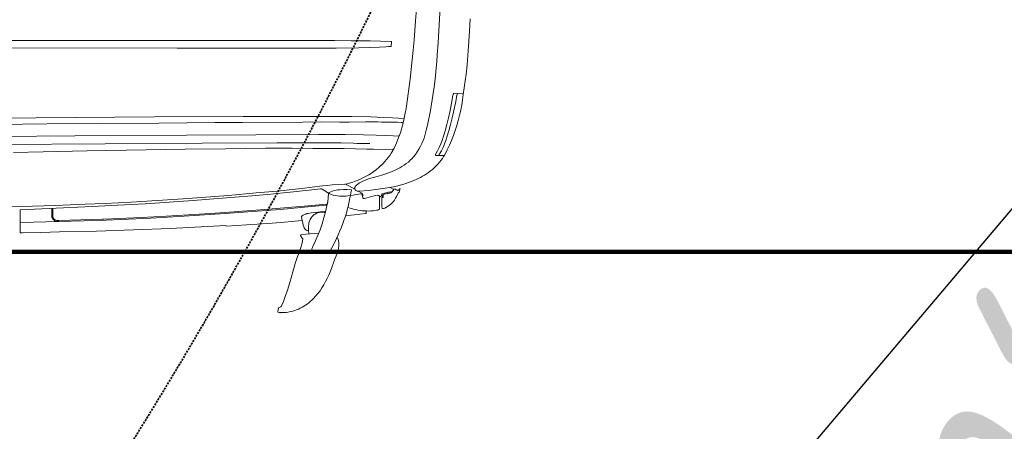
# Model space of a CAD drawing. Header units: millimetres. Extents: x 2204655785 to 2205143108, y 485765510 to 486291538.
# Tile 55 of 156: x 2204979450 to 2204982498, y 486172920 to 486174193. Entities that reach past the tile are written whole.
import ezdxf
from ezdxf.enums import TextEntityAlignment as Align
from ezdxf.lldxf.tags import DXFTag

# ---------------------------------------------------------------- set-up
doc = ezdxf.new("R2010")
doc.units = ezdxf.units.MM
doc.linetypes.add('DASHED2', pattern=[9.525, 6.35, -3.175])
doc.linetypes.add('НЕВИДИМАЯX2', pattern=[19.05, 12.7, -6.35])
for name, color, linetype in [('206ППР Панелевоз', 7, 'Continuous'), ('ППР_Автокран СКАТ-40', 7, 'Continuous'), ('ППР_Автокран_Линия предупреждения', 1, 'Continuous'), ('ППР_Автокран_Опасная зона', 1, 'Continuous'), ('ППР_Автокран_Стрела', 7, 'Continuous'), ('ППР_Автокран_Стрела_15м', 7, 'Continuous'), ('ППР_Опасная зона от крана', 1, 'Continuous'), ('ППР_Разрез', 5, 'Continuous'), ('ППР_СКЛАД №2', 7, 'Continuous'), ('ППР_Стрела', 7, 'Continuous')]:
    doc.layers.add(name, color=color, linetype=linetype)
doc.styles.add('Без высоты', font='GOST_Common Italic.ttf', dxfattribs={"width": 0.8})
doc.styles.add('ППРк_М1-1', font='GOST_Common Italic.ttf', dxfattribs={"height": 800})
doc.styles.add('ППРк_М1-1кран', font='GOST_Common Italic.ttf', dxfattribs={"width": 0.8, "height": 600})
tags = doc.linetypes.add('опасная зона_Кран', pattern='A,30,-8,4,-8,30,-8,4,-8,30,-8,4,[230,Bbox.shx,S=2.5,R=0,X=0,Y=-10],-6', length=148).pattern_tags.tags
tags[24] = DXFTag(74, 5)
doc.dimstyles.new('Без высоты текста', dxfattribs={"dimtxt": 800, "dimasz": 550, "dimexe": 1.5, "dimexo": 0.675, "dimgap": 100, "dimtad": 1, "dimdec": 1, "dimlfac": 0.001, "dimzin": 1, "dimtxsty": 'Без высоты', "dimblk": 'OBLIQUE', "dimcen": 250, "dimclrd": 256, "dimclre": 256, "dimclrt": 256, "dimadec": 0, "dimazin": 0, "dimtfac": 1, "dimtdec": 1, "dimtmove": 0, "dimatfit": 3, "dimfxl": 1, "dimtfill": 1, "dimfrac": 2, "dimarcsym": 0})

# ---------------------------------------------------------------- blocks, each defined once
blk = doc.blocks.new('*U374')
at = {"layer": 'ППР_Стрела', "linetype": 'Continuous', "lineweight": 100}
blk.add_line((135, -35000), (29475, -35000), dxfattribs=at)
at = {"style": 'ППРк_М1-1', "width": 0.8}
for tag, p, height, flags in [('ОПАСНАЯ_ЗОНА', (25480.86, 21929.55), 800, 1), ('ОТЛЕТ_ГРУЗА', (25413.72, 20678.22), 800, 1), ('Кол-во_элементов', (2695.66, -1978.25), 1200, 8)]:
    blk.add_attdef(tag, p, '', height=height, dxfattribs=dict(at, flags=flags))
at = {"style": 'ППРк_М1-1', "width": 0.8, "flags": 8}
blk.add_attdef('МАРКА_КРАНА', text='', height=1200, dxfattribs=at).set_placement((8837.5, 818.17), align=Align.CENTER)
blk.add_attdef('ВЫСОТА', text='', height=1200, dxfattribs=at).set_placement((9134.89, -8454.02), align=Align.MIDDLE_CENTER)
at = {"layer": 'Defpoints', "style": 'ППРк_М1-1', "width": 0.8, "flags": 1}
for tag, p in [('МАКСИМАЛЬНАЯ_ДЛИНА_ГРУЗА', (25470.43, 19233.22)), ('ШИРИНА_ГРУЗА', (25397.01, 17803.51))]:
    blk.add_attdef(tag, p, '', height=800, dxfattribs=at)
at = {"layer": 'ППР_Разрез', "style": 'ППРк_М1-1кран', "width": 0.8, "flags": 8}
for tag, p in [('РАЗРЕЗ2', (-1027.85, 55181.17)), ('РАЗРЕЗ', (-1731.87, -54129.29))]:
    blk.add_attdef(tag, p, '', height=800, dxfattribs=at)
at = {"layer": 'ППР_Стрела', "style": 'ППРк_М1-1кран', "width": 0.8, "flags": 8}
for tag, p in [('ВЫСОТА_КРЮКА_ГОРИЗ', (-22781.64, 24557.61)), ('ВЫСОТА_КРЮКА_НАКЛ', (-23522.06, 23711.4)), ('ГАБАРИТ_СТРЕЛЫ', (-25019.84, 21408.72)), ('ВЫЛЕТ', (-19745.38, 16966.54))]:
    blk.add_attdef(tag, p, '', height=800, rotation=317, dxfattribs=at)
blk = doc.blocks.new('*U420')
at = {"layer": 'ППР_Опасная зона от крана', "linetype": 'опасная зона_Кран', "lineweight": 80, "ltscale": 100}
blk.add_arc((135, 0), 50270, 90, 270, dxfattribs=at)
at = {"layer": 'ППР_Стрела', "linetype": 'НЕВИДИМАЯX2', "lineweight": 50, "ltscale": 100}
blk.add_arc((135, 0), 38700, 90, 270, dxfattribs=at)
at = {"layer": 'ППР_Стрела', "linetype": 'Continuous', "lineweight": 100}
blk.add_arc((135, 0), 30700, 90, 270, dxfattribs=at)
at = {"style": 'ППРк_М1-1', "width": 0.8}
for tag, p, height, flags in [('ОПАСНАЯ_ЗОНА', (25480.86, 21929.55), 800, 1), ('ОТЛЕТ_ГРУЗА', (25413.72, 20678.22), 800, 1), ('Кол-во_элементов', (2695.66, -1978.25), 1200, 8)]:
    blk.add_attdef(tag, p, '', height=height, dxfattribs=dict(at, flags=flags))
at = {"style": 'ППРк_М1-1', "width": 0.8, "flags": 8}
blk.add_attdef('МАРКА_КРАНА', text='', height=1200, dxfattribs=at).set_placement((8837.5, 818.17), align=Align.CENTER)
blk.add_attdef('ВЫСОТА', text='', height=1200, dxfattribs=at).set_placement((9134.89, -8454.02), align=Align.MIDDLE_CENTER)
at = {"layer": 'Defpoints', "style": 'ППРк_М1-1', "width": 0.8, "flags": 1}
for tag, p in [('МАКСИМАЛЬНАЯ_ДЛИНА_ГРУЗА', (25470.43, 19233.22)), ('ШИРИНА_ГРУЗА', (25397.01, 17803.51))]:
    blk.add_attdef(tag, p, '', height=800, dxfattribs=at)
at = {"layer": 'ППР_Разрез', "style": 'ППРк_М1-1кран', "width": 0.8, "flags": 8}
for tag, p in [('РАЗРЕЗ2', (-1027.85, 55181.17)), ('РАЗРЕЗ', (-1731.87, -54129.29))]:
    blk.add_attdef(tag, p, '', height=800, dxfattribs=at)
at = {"layer": 'ППР_Стрела', "style": 'ППРк_М1-1кран', "width": 0.8, "flags": 8}
for tag, p in [('ВЫСОТА_КРЮКА_ГОРИЗ', (-19652.89, 21607.87)), ('ГАБАРИТ_СТРЕЛЫ', (-25019.84, 21408.72)), ('ВЫСОТА_КРЮКА_НАКЛ', (-20393.31, 20761.66)), ('ВЫЛЕТ', (-16616.63, 14016.8))]:
    blk.add_attdef(tag, p, '', height=800, rotation=317, dxfattribs=at)
blk = doc.blocks.new('_Oblique')
at = {"color": 0, "linetype": 'ByBlock', "lineweight": -2}
blk.add_line((-0.5, -0.5), (0.5, 0.5), dxfattribs=at)
blk = doc.blocks.new('*D772')
at = {"layer": 'Defpoints', "color": 0, "transparency": 16777216}
for p in [(36810.1, 28053.9), (36810.1, 28053.9), (32302.2, 22721.7)]:
    blk.add_point(p, dxfattribs=at)
at = {"layer": 'ППР_Автокран_Линия предупреждения', "lineweight": -2, "transparency": 16777216}
for p, q in [((32302.2, 22721.7), (36810.1, 28053.9)), ((36809.6, 28054.3), (36809, 28054.9)), ((32301.7, 22722.1), (32301, 22722.6))]:
    blk.add_line(p, q, dxfattribs=at)
at = {"layer": 'ППР_Автокран_Линия предупреждения', "lineweight": -2, "transparency": 16777216, "xscale": 550, "yscale": 550, "zscale": 550}
for p, rotation in [((36810.1, 28053.9), 49.788113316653), ((32302.2, 22721.7), 229.788113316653)]:
    blk.add_blockref('_Oblique', p, dxfattribs=dict(at, rotation=rotation))
at = {"layer": 'ППР_Автокран_Линия предупреждения', "transparency": 16777216, "insert": (34113.2, 25762.2), "char_height": 800, "attachment_point": 5, "rotation": 49.7881, "style": 'Без высоты', "bg_fill": 3, "box_fill_scale": 1.1, "bg_fill_color": 256, "bg_fill_true_color": 13158600, "bg_fill_transparency": 0}
blk.add_mtext('7,0', dxfattribs=at)
blk = doc.blocks.new('*U789')
at = {"layer": '206ППР Панелевоз', "lineweight": 5}
for p, q in [((2099.9, 895.4), (2095.3, 833.4)), ((2171.2, 875.3), (2167.3, 802.4)), ((2095.3, 833.4), (2090.3, 773)), ((2262.1, 801.2), (2264.2, 839.6)), ((2167.3, 802.4), (2165.2, 766)), ((2259.1, 754.9), (2262.1, 801.2)), ((1648.3, 772.2), (791.9, 772)), ((1843.8, 772), (1648.3, 772.2)), ((1895.7, 771.7), (1843.8, 772)), ((1954.3, 771), (1895.7, 771.7)), ((2018.6, 769.6), (1954.3, 771)), ((2020.3, 769.6), (2018.6, 769.6)), ((2018.6, 769.6), (2018.6, 769.6)), ((2019.2, 753.4), (2020.3, 769.6)), ((2090.3, 773), (2087.5, 742.8)), ((2165.2, 766), (2162.4, 726.7)), ((794, 749.1), (1356.9, 748.7)), ((1356.9, 748.7), (1582, 748.6)), ((1582, 748.6), (1670.3, 748.5)), ((1670.3, 748.5), (1777.3, 748.8)), ((1777.3, 748.8), (1849, 749)), ((1849, 749), (1918.3, 750)), ((1918.3, 750), (1951.3, 750.7)), ((1951.3, 750.7), (1983.3, 752)), ((1983.3, 752), (2002.8, 752.9)), ((2002.8, 752.9), (2011.7, 753.2)), ((2011.7, 753.2), (2011.7, 753.4)), ((2011.7, 753.4), (2011.7, 753.4)), ((2011.7, 753.4), (2019.2, 753.4)), ((2087.5, 742.8), (2084.5, 712.6)), ((2256.9, 726), (2259.1, 754.9)), ((2084.5, 712.6), (2077.9, 652.3)), ((2160.9, 707.1), (2157.9, 675.8)), ((2162.4, 726.7), (2160.9, 707.1)), ((2254.3, 697), (2256.9, 726)), ((2157.9, 675.8), (2155.2, 652.2)), ((2251.3, 668.2), (2254.3, 697)), ((2077.9, 652.3), (2074.2, 622.3)), ((2155.2, 652.2), (2152.2, 628.7)), ((2245.8, 626.2), (2248.8, 647.2)), ((2248.8, 647.2), (2251.3, 668.2)), ((2074.2, 622.3), (2070.1, 592.2)), ((2152.2, 628.7), (2146.4, 588.6)), ((2242.6, 605.3), (2245.8, 626.2)), ((2070.1, 592.2), (2065.4, 562.3)), ((2146.4, 588.6), (2141, 555.4)), ((2206.7, 578.8), (2210.9, 602)), ((2210.9, 602), (2211.1, 603.8)), ((2211.1, 603.8), (2211.8, 606)), ((2211.8, 606), (2212.9, 607.6)), ((2212.9, 607.6), (2213.5, 608)), ((2213.5, 608), (2214.1, 608.1)), ((2214.1, 608.1), (2229.6, 607.8)), ((2218.3, 578.8), (2222.4, 602)), ((2222.4, 602), (2222.7, 603.5)), ((2222.7, 603.5), (2223.4, 605.8)), ((2223.4, 605.8), (2224.5, 607.4)), ((2224.5, 607.4), (2225.1, 607.8)), ((2225.1, 607.8), (2225.6, 607.9)), ((2225.6, 607.9), (2241.2, 607.6)), ((2240.4, 589.1), (2237.8, 573)), ((2242.6, 605.3), (2240.4, 589.1)), ((2241.2, 607.6), (2241.8, 607.4)), ((2241.8, 607.4), (2242.2, 606.6)), ((2242.2, 606.6), (2242.6, 605.3)), ((2065.4, 562.3), (2062.7, 547.4)), ((2141, 555.4), (2138.2, 540.1)), ((2196.9, 532.6), (2202.1, 555.7)), ((2202.1, 555.7), (2206.7, 578.8)), ((2208.4, 532.6), (2213.6, 555.7)), ((2213.6, 555.7), (2218.3, 578.8)), ((2234.7, 557), (2231.1, 541.1)), ((2237.8, 573), (2234.7, 557)), ((918.8, 533.3), (559.6, 530.3)), ((1286.9, 535.8), (918.8, 533.3)), ((1561.1, 537.2), (1286.9, 535.8)), ((1300.4, 517.1), (1473, 518.3)), ((1473, 518.3), (1558.9, 518.8)), ((1558.9, 518.8), (1746.3, 520.2)), ((1558.9, 518.8), (1558.9, 518.8)), ((1649.3, 537.4), (1561.1, 537.2)), ((1561.1, 537.2), (1561.1, 537.2)), ((1864.8, 537.5), (1649.3, 537.4)), ((1746.3, 520.2), (1804.1, 520.4)), ((1804.1, 520.4), (1860.2, 520)), ((1860.2, 520), (1860.2, 520)), ((1860.2, 520), (1889.6, 520)), ((1897.7, 537.2), (1864.8, 537.5)), ((1889.6, 520), (1939.6, 520.3)), ((1956.1, 535.9), (1897.7, 537.2)), ((1939.6, 520.3), (1978.5, 520.3)), ((1995.7, 534.6), (1956.1, 535.9)), ((1978.5, 520.3), (1990, 520.2)), ((1990, 520.2), (1990, 520.2)), ((1990, 520.2), (2039, 519.3)), ((2024.1, 533.2), (1995.7, 534.6)), ((2042.4, 531.9), (2024.1, 533.2)), ((2039, 519.3), (2050.8, 518.9)), ((2059.6, 530.3), (2042.4, 531.9)), ((2050.8, 518.9), (2057, 518.4)), ((2057, 518.4), (2053.5, 504.9)), ((2057, 518.4), (2059.6, 530.3)), ((2062.7, 547.4), (2059.6, 532.5)), ((2135.2, 525.4), (2132, 510.9)), ((2138.2, 540.1), (2135.2, 525.4)), ((2191.9, 512.7), (2196.9, 532.6)), ((2203.4, 512.7), (2208.4, 532.6)), ((2227.1, 525.3), (2222.5, 509.6)), ((2231.1, 541.1), (2227.1, 525.3)), ((655.3, 511.3), (953.5, 514.2)), ((953.5, 514.2), (1300.4, 517.1)), ((2049, 490.2), (2044.9, 479.8)), ((2050.6, 494.8), (2049, 490.2)), ((2053.5, 504.9), (2050.6, 494.8)), ((2128.1, 494.7), (2123.7, 478.6)), ((2132, 510.9), (2128.1, 494.7)), ((2180.5, 473.2), (2186.4, 492.9)), ((2186.4, 492.9), (2191.9, 512.7)), ((2192, 473.2), (2198, 492.9)), ((2198, 492.9), (2203.4, 512.7)), ((2217.5, 494.1), (2212.1, 478.7)), ((2222.5, 509.6), (2217.5, 494.1)), ((1040.5, 477.4), (714.9, 474.8)), ((1385.8, 479.7), (1040.5, 477.4)), ((1600.8, 480.8), (1385.8, 479.7)), ((1794.3, 481.3), (1600.8, 480.8)), ((1876.7, 481.1), (1794.3, 481.3)), ((1933.4, 480.4), (1876.7, 481.1)), ((1973.3, 479.6), (1933.4, 480.4)), ((2002.2, 478.6), (1973.3, 479.6)), ((2025.4, 477.5), (2002.2, 478.6)), ((2043, 476.3), (2025.4, 477.5)), ((2033, 448.5), (2037.3, 458.2)), ((2037.3, 458.2), (2039.3, 463.7)), ((2037.3, 458.2), (2037.3, 458.2)), ((2039.3, 463.7), (2042.8, 474.2)), ((2042.7, 475.1), (2043, 476.3)), ((2042.8, 474.2), (2042.7, 475.1)), ((2042.8, 474.2), (2042.8, 474.2)), ((2043.8, 478), (2043, 476.3)), ((2044.4, 478.4), (2043.8, 478)), ((2044.9, 479.8), (2044.4, 478.3)), ((2044.4, 478.3), (2044.4, 478.4)), ((2118.3, 462.8), (2114.4, 453.8)), ((2121.2, 470.6), (2118.3, 462.8)), ((2123.7, 478.6), (2121.2, 470.6)), ((2173.1, 452.2), (2177.2, 463.1)), ((2177.2, 463.1), (2180.5, 473.2)), ((2184.6, 452.2), (2188.7, 463.1)), ((2188.7, 463.1), (2192, 473.2)), ((2206.2, 463.5), (2199.8, 448.5)), ((2212.1, 478.7), (2206.2, 463.5)), ((1133.9, 452.8), (798.7, 450.4)), ((941.9, 427.7), (850.6, 425.4)), ((1078.6, 430.8), (941.9, 427.7)), ((1200.1, 433.1), (1078.6, 430.8)), ((1434.1, 454.7), (1133.9, 452.8)), ((1381.8, 436), (1200.1, 433.1)), ((1506.5, 437.6), (1381.8, 436)), ((1666.6, 455.7), (1434.1, 454.7)), ((1630.4, 438.8), (1506.5, 437.6)), ((1691.9, 439), (1630.4, 438.8)), ((1805.5, 455.9), (1666.6, 455.7)), ((1713.2, 439), (1691.9, 439)), ((1776.5, 438.7), (1713.2, 439)), ((1832.9, 438.5), (1776.5, 438.7)), ((1864.3, 455.7), (1805.5, 455.9)), ((1873.6, 438.1), (1832.9, 438.5)), ((1902.1, 455.1), (1864.3, 455.7)), ((1944.6, 436.6), (1873.6, 438.1)), ((1901.9, 454.4), (1902.1, 455.1)), ((1913, 454.2), (1901.9, 454.4)), ((1953.1, 453.4), (1913, 454.2)), ((1964.8, 436.3), (1944.6, 436.6)), ((1964.6, 435.9), (1964.8, 436.3)), ((2026.1, 434.9), (1964.6, 435.9)), ((2023.5, 430.4), (2019.4, 423.5)), ((2023.6, 430.6), (2028.5, 439.4)), ((2028.5, 439.4), (2033, 448.5)), ((2100.2, 428), (2094.6, 419.9)), ((2105.3, 436.4), (2100.2, 428)), ((2110.1, 445), (2105.3, 436.4)), ((2114.4, 453.8), (2110.1, 445)), ((2157, 419.8), (2163.2, 430.9)), ((2163.2, 430.9), (2168.4, 441.4)), ((2168.4, 441.4), (2173.1, 452.2)), ((2168.5, 419.8), (2174.8, 430.9)), ((2174.8, 430.9), (2180, 441.4)), ((2180, 441.4), (2184.6, 452.2)), ((2193, 433.7), (2185.7, 419.1)), ((2199.8, 448.5), (2193, 433.7)), ((2000.1, 397.8), (1994.7, 391.9)), ((2005.3, 403.9), (2000.1, 397.8)), ((2010.3, 410.2), (2005.3, 403.9)), ((2014.9, 416.8), (2010.3, 410.2)), ((2019.4, 423.5), (2014.9, 416.8)), ((2072.7, 396.4), (2066.4, 391.4)), ((2078.7, 401.8), (2072.7, 396.4)), ((2084.3, 407.5), (2078.7, 401.8)), ((2088.5, 412.2), (2084.3, 407.5)), ((2094.6, 419.9), (2088.5, 412.2)), ((2156.4, 417.8), (2157, 419.8)), ((2156.4, 417.2), (2156.4, 417.8)), ((2156.7, 416.9), (2156.4, 417.2)), ((2157.1, 416.7), (2156.7, 416.9)), ((2171.2, 416.7), (2157.1, 416.7)), ((2167.9, 417.8), (2168.5, 419.8)), ((2168, 417.2), (2167.9, 417.8)), ((2168.2, 416.9), (2168, 417.2)), ((2168.6, 416.7), (2168.2, 416.9)), ((2182.8, 416.7), (2168.6, 416.7)), ((2168.6, 416.7), (2168.6, 416.7)), ((2169.1, 396), (2174, 402.1)), ((2174, 402.1), (2178.1, 407.6)), ((2178.1, 407.6), (2182, 413.3)), ((2182, 413.3), (2185.7, 419.1)), ((2183.6, 417.1), (2182.8, 416.7)), ((2182.8, 416.7), (2182.8, 416.7)), ((2184.6, 417.8), (2183.6, 417.1)), ((2185.7, 419.1), (2184.6, 417.8)), ((1958.2, 361.9), (1965.7, 367.1)), ((1965.7, 367.1), (1974.2, 373.5)), ((1974.2, 373.5), (1981.6, 379.6)), ((1981.6, 379.6), (1989, 386.4)), ((1994.7, 391.9), (1989, 386.2)), ((2022.1, 366.9), (2013.9, 363.7)), ((2030.2, 370.5), (2022.1, 366.9)), ((2038.2, 374.3), (2030.2, 370.5)), ((2046.1, 378.4), (2038.2, 374.3)), ((2053, 382.4), (2046.1, 378.4)), ((2059.8, 386.7), (2053, 382.4)), ((2066.4, 391.4), (2059.8, 386.7)), ((2135.2, 364.4), (2141.2, 368.9)), ((2141.2, 368.9), (2147.2, 373.8)), ((2147.2, 373.8), (2153, 379)), ((2153, 379), (2158.6, 384.4)), ((2158.6, 384.4), (2164, 390.1)), ((2164, 390.1), (2169.1, 396)), ((1900.5, 334.2), (1911.6, 338.3)), ((1911.6, 338.3), (1922.5, 342.8)), ((1922.5, 342.8), (1931.8, 347.1)), ((1934.2, 338.3), (1927.3, 334.9)), ((1931.8, 347.1), (1940, 351.3)), ((1941.6, 341.6), (1934.2, 338.3)), ((1940, 351.3), (1949.8, 356.8)), ((1949.1, 344.3), (1941.6, 341.6)), ((1976.1, 351.5), (1949.1, 344.3)), ((1949.8, 356.8), (1958.2, 361.9)), ((1990.2, 355.6), (1976.1, 351.5)), ((2005.6, 360.6), (1990.2, 355.6)), ((2013.9, 363.7), (2005.6, 360.6)), ((2076.1, 333.8), (2089.9, 339.2)), ((2089.9, 339.2), (2096.7, 342.2)), ((2096.7, 342.2), (2103.4, 345.3)), ((2103.4, 345.3), (2110.1, 348.7)), ((2110.1, 348.7), (2116.6, 352.3)), ((2116.6, 352.3), (2122.9, 356.1)), ((2122.9, 356.1), (2129.2, 360.1)), ((2129.2, 360.1), (2135.2, 364.4)), ((1601.7, 300.7), (1666.2, 306.5)), ((1666.2, 306.5), (1712.7, 311.1)), ((1712.7, 311.1), (1742.9, 314.3)), ((1801.2, 313.4), (1717, 304.2)), ((1742.9, 314.3), (1775, 318.3)), ((1775, 318.3), (1806.9, 322.7)), ((1800.6, 313.6), (1803.1, 313.3)), ((1803.6, 313.1), (1801.2, 313.4)), ((1803.1, 313.3), (1804.5, 312.9)), ((1805.6, 312.4), (1803.6, 313.1)), ((1804.5, 312.9), (1805.4, 312.5)), ((1805.4, 312.5), (1805.4, 312.5)), ((1805.4, 312.5), (1822.3, 301.9)), ((1822.3, 302), (1805.6, 312.4)), ((1805.6, 312.4), (1805.6, 312.4)), ((1806.9, 322.4), (1821.2, 324.1)), ((1806.9, 322.7), (1806.9, 322.4)), ((1821.2, 324.1), (1836.6, 325.5)), ((1838, 306.6), (1832.7, 304.6)), ((1836.6, 325.5), (1855.8, 326.6)), ((1843.4, 308.2), (1838, 306.6)), ((1848.9, 309.4), (1843.4, 308.2)), ((1854.6, 310.3), (1848.9, 309.4)), ((1860.3, 310.9), (1854.6, 310.3)), ((1855.8, 326.6), (1875.7, 327.5)), ((1871.9, 311.3), (1860.3, 310.9)), ((1883.5, 311.2), (1871.9, 311.3)), ((1875.7, 327.5), (1879.7, 327.8)), ((1882.1, 325.8), (1878.3, 327.8)), ((1879.7, 327.8), (1889.9, 330.7)), ((1903.5, 314.5), (1882.1, 325.8)), ((1896.1, 310.7), (1883.5, 311.2)), ((1889.9, 330.7), (1900.5, 334.2)), ((1894.8, 301.4), (1896.3, 310.6)), ((1896.3, 310.6), (1896.1, 310.7)), ((1907.2, 312.4), (1903.5, 314.5)), ((1907.2, 318.3), (1906.6, 317)), ((1906.6, 317), (1906.6, 316.1)), ((1906.6, 316.1), (1907.1, 313.1)), ((1907.1, 313.1), (1907.6, 311.7)), ((1910.4, 323.2), (1907.2, 318.3)), ((1907.6, 311.7), (1908.8, 309.7)), ((1908.8, 309.7), (1910.1, 308.4)), ((1910.1, 308.4), (1911.9, 307.3)), ((1912.5, 325.4), (1910.4, 323.2)), ((1911.9, 307.3), (1914.2, 306.5)), ((1916.2, 328.3), (1912.5, 325.4)), ((1914.2, 306.5), (1916.6, 306.1)), ((1921.4, 331.6), (1916.2, 328.3)), ((1916.6, 306.1), (1919, 306)), ((1919, 306), (1948.9, 308.8)), ((1929, 300.5), (1919.5, 305.7)), ((1927.3, 334.9), (1921.4, 331.6)), ((1948.9, 308.8), (1978.8, 312.3)), ((1978.8, 312.3), (1993.7, 314.3)), ((1993.7, 314.3), (2008.6, 316.7)), ((2008.6, 316.7), (2026.5, 320.1)), ((2027.8, 312), (2016.7, 317.9)), ((2023.1, 305.4), (2018.8, 303.9)), ((2025, 307.8), (2022.5, 304.6)), ((2028, 312.3), (2025, 307.8)), ((2026.5, 320.1), (2044.3, 324.3)), ((2028.7, 312.6), (2028, 312.3)), ((2029.9, 312.9), (2028.7, 312.6)), ((2031.2, 312.7), (2029.9, 312.9)), ((2032.6, 312.2), (2031.2, 312.7)), ((2035.2, 310.8), (2032.6, 312.2)), ((2039.2, 309), (2035.2, 310.8)), ((2040.5, 308.9), (2039.2, 309)), ((2041.9, 309.3), (2040.5, 308.9)), ((2043.2, 310.1), (2041.9, 309.3)), ((2044.6, 311.6), (2043.2, 310.1)), ((2044.3, 324.3), (2061.9, 329.1)), ((2044.3, 303.5), (2045.2, 306.4)), ((2046.9, 314.5), (2044.6, 311.6)), ((2045.2, 306.4), (2046.9, 314.5)), ((2061.9, 329.1), (2062, 329.2)), ((2062, 329.2), (2076.1, 333.8)), ((1214.3, 272.7), (1295, 277.4)), ((1295, 277.4), (1375.5, 282.6)), ((1406.1, 277.5), (1332.1, 272.3)), ((1375.5, 282.6), (1445.6, 287.8)), ((1482.6, 283.3), (1406.1, 277.5)), ((1445.6, 287.8), (1515.7, 293.3)), ((1575.7, 291), (1482.6, 283.3)), ((1515.7, 293.3), (1601.7, 300.7)), ((1635.8, 296.4), (1575.7, 291)), ((1717, 304.2), (1635.8, 296.4)), ((1827.9, 298.9), (1822.3, 302)), ((1823.3, 275.1), (1822.9, 272.6)), ((1824.4, 283.3), (1823.3, 275.1)), ((1825.7, 301), (1824.4, 283.3)), ((1827.7, 302.1), (1825.7, 301)), ((1825.7, 301), (1825.7, 301)), ((1832.7, 304.6), (1827.7, 302.1)), ((1833.8, 296.3), (1827.9, 298.9)), ((1839.9, 294.4), (1833.8, 296.3)), ((1846.2, 292.9), (1839.9, 294.4)), ((1852.7, 291.8), (1846.2, 292.9)), ((1859.3, 291.2), (1852.7, 291.8)), ((1866, 290.9), (1859.3, 291.2)), ((1872.6, 291), (1866, 290.9)), ((1879.3, 291.3), (1872.6, 291)), ((1885.8, 291.9), (1879.3, 291.3)), ((1892.3, 292.7), (1885.8, 291.9)), ((1886.3, 258.9), (1890.9, 279.3)), ((1890.8, 282.3), (1891.2, 284.3)), ((1890.8, 280.9), (1890.8, 282.3)), ((1891.2, 280.3), (1890.8, 280.9)), ((1890.9, 279.3), (1891.2, 280.3)), ((1891.2, 284.3), (1893.2, 292.8)), ((1902.3, 294.1), (1892.3, 292.7)), ((1893.2, 292.8), (1894.8, 301.4)), ((1906.4, 294.7), (1902.3, 294.1)), ((1902.3, 294.1), (1902.3, 294.1)), ((1902.3, 294.1), (1902.3, 294.1)), ((1924.8, 297.7), (1906.4, 294.7)), ((1925.9, 297.8), (1924.8, 297.7)), ((1927.2, 297.4), (1925.9, 297.8)), ((1928.2, 296.6), (1927.2, 297.4)), ((1928.8, 295.7), (1928.2, 296.6)), ((1929.4, 293.6), (1928.8, 295.7)), ((1929.4, 300.2), (1929, 300.5)), ((1930.6, 297.9), (1929.4, 300.2)), ((1931.4, 286.7), (1929.4, 293.6)), ((1932.7, 292.8), (1930.6, 297.9)), ((1932.2, 285), (1931.4, 286.7)), ((1933, 284.2), (1932.2, 285)), ((1933.9, 283.8), (1933, 284.2)), ((1935.2, 283.6), (1933.9, 283.8)), ((1937, 283.9), (1935.2, 283.6)), ((1950.9, 287.3), (1937, 283.9)), ((1967.1, 292.2), (1950.9, 287.3)), ((1972.5, 293.3), (1967.1, 292.2)), ((1978, 293.8), (1972.5, 293.3)), ((1979.6, 293.7), (1978, 293.8)), ((1981.1, 293.2), (1979.6, 293.7)), ((1982.3, 292.3), (1981.1, 293.2)), ((1983.1, 291.1), (1982.3, 292.3)), ((1983.6, 289.7), (1983.1, 291.1)), ((1983.8, 288), (1983.6, 289.7)), ((1985.5, 288.9), (1983.8, 288.6)), ((1983.8, 252), (1983.8, 288)), ((1986.3, 289.8), (1985.5, 288.9)), ((1988.7, 291.1), (1986.3, 289.8)), ((1989.6, 291.9), (1988.7, 291.1)), ((1989.8, 292.7), (1989.6, 291.9)), ((1990.1, 297.2), (1989.8, 292.7)), ((1990.3, 297.9), (1990.1, 297.2)), ((1990.1, 297.2), (1990.1, 297.2)), ((1991, 298.2), (1990.3, 297.9)), ((1991, 286.7), (1990.8, 286.4)), ((1990.8, 286.4), (1990.8, 285.5)), ((1990.8, 285.5), (1990.8, 269.5)), ((1999.8, 300.3), (1991, 298.2)), ((1991, 298.2), (1991, 298.2)), ((1993.4, 286.7), (1991, 286.7)), ((1992.3, 286.7), (1992.4, 288.4)), ((1992.4, 288.4), (1992.9, 293.1)), ((1992.4, 288.4), (1992.4, 288.4)), ((1992.9, 293.1), (1993.3, 294.9)), ((1993.3, 294.9), (1993.6, 295.6)), ((1994, 287), (1993.4, 286.7)), ((1993.6, 295.6), (1994, 295.8)), ((1994, 295.8), (1994.3, 295.9)), ((1994, 295.8), (1994, 295.8)), ((1994.3, 287.6), (1994, 287)), ((1997.9, 297.1), (1994.3, 295.9)), ((1994.3, 295.9), (1994.4, 295.9)), ((1994.4, 295.9), (1994.3, 287.6)), ((1999, 297.5), (1997.9, 297.1)), ((2006.1, 299.6), (1999, 297.5)), ((2002.5, 301.2), (1999.8, 300.3)), ((2011.5, 303.2), (2002.5, 301.2)), ((2006.8, 299.6), (2006.1, 299.6)), ((2007.2, 299.3), (2006.8, 299.6)), ((2007.6, 298.1), (2007.2, 299.3)), ((2012.4, 299.1), (2007.6, 298.1)), ((2015.3, 303.7), (2011.5, 303.2)), ((2015.6, 300.2), (2012.4, 299.1)), ((2018.8, 303.9), (2015.3, 303.7)), ((2018.6, 301.6), (2015.6, 300.2)), ((2020.9, 303), (2018.6, 301.6)), ((2022.5, 304.6), (2020.9, 303)), ((2022.5, 270.2), (2026.3, 274.5)), ((2026.3, 274.5), (2029.4, 278.7)), ((2029.4, 278.7), (2033.1, 284.5)), ((2033.1, 284.5), (2036.2, 290.2)), ((2036.2, 290.2), (2039.7, 297.5)), ((2039.7, 297.5), (2041.1, 300.8)), ((2041.1, 300.8), (2042.6, 301.5)), ((2042.6, 301.5), (2044.3, 303.5)), ((756.8, 254.8), (979.5, 262.5)), ((1004.6, 254.3), (870.5, 248.7)), ((870.5, 248.7), (870.5, 177.7)), ((968.5, 252.7), (968.5, 228.1)), ((971.6, 252.9), (971.6, 227.5)), ((979.5, 262.5), (1072, 266.1)), ((1093.2, 258.5), (1004.6, 254.3)), ((1072, 266.1), (1133.7, 268.7)), ((1172, 262.6), (1093.2, 258.5)), ((1133.7, 268.7), (1214.3, 272.7)), ((1258.1, 267.5), (1172, 262.6)), ((1332.1, 272.3), (1258.1, 267.5)), ((1504.9, 240.3), (1613.9, 248.3)), ((1590.6, 243.3), (1676, 250.1)), ((1613.9, 248.3), (1688.5, 254.4)), ((1676, 250.1), (1761.4, 257.5)), ((1688.5, 254.4), (1762.9, 260.9)), ((1761.4, 257.5), (1818.3, 262.8)), ((1762.9, 260.9), (1818.8, 266)), ((1816.1, 244), (1799.9, 242.2)), ((1820.2, 260.9), (1816, 242.9)), ((1818.3, 262.8), (1820.6, 262.9)), ((1818.8, 266), (1821.2, 266.2)), ((1821.9, 269.9), (1820.2, 260.9)), ((1822.1, 271), (1821.9, 269.9)), ((1822.5, 271.6), (1822.1, 271)), ((1822.9, 272.6), (1822.5, 271.6)), ((1880.8, 238.7), (1883.6, 248.7)), ((1883.6, 248.7), (1886.3, 258.9)), ((1885.5, 255.8), (1892.2, 253.8)), ((1892.2, 253.8), (1903.2, 250.8)), ((1903.2, 250.8), (1909.8, 249.3)), ((1909.8, 249.3), (1916.5, 248)), ((1916.5, 248), (1923.2, 246.9)), ((1923.2, 246.9), (1929.9, 246)), ((1929.9, 246), (1936.7, 245.4)), ((1936.7, 245.4), (1943.5, 245.1)), ((1942.1, 239.5), (1942.2, 245.1)), ((1943.5, 245.1), (1950.3, 245)), ((1950.3, 245), (1957, 245.3)), ((1957, 245.3), (1963.8, 245.8)), ((1963.8, 245.8), (1974.1, 247.1)), ((1974.1, 247.1), (1977.6, 247.7)), ((1977.6, 247.7), (1980.2, 248.6)), ((1980.2, 248.6), (1981.7, 249.4)), ((1981.7, 249.4), (1983.4, 251)), ((1983.4, 251), (1983.8, 251.8)), ((1983.8, 251.8), (1983.8, 252)), ((1990.8, 269.5), (1991, 257.1)), ((1991, 257.1), (1991.2, 255)), ((1991.2, 255), (1991.7, 254)), ((1991.7, 254), (1992.5, 253.1)), ((1992.5, 253.1), (1993.5, 252.6)), ((1993.5, 252.6), (1994.7, 252.3)), ((1994.7, 252.3), (1995.8, 252.4)), ((1995.8, 252.4), (1999.5, 253.8)), ((1999.5, 253.8), (2005, 256.7)), ((2005, 256.7), (2010.1, 259.8)), ((2010.1, 259.8), (2014.5, 263)), ((2014.5, 263), (2018.6, 266.5)), ((2018.6, 266.5), (2022.5, 270.2)), ((968.5, 228.1), (968.9, 225.4)), ((968.9, 225.4), (969.5, 223.6)), ((969.5, 223.6), (970.4, 221.8)), ((970.4, 221.8), (971.6, 220.2)), ((971.6, 227.5), (972, 225.7)), ((971.6, 220.2), (973, 218.6)), ((972, 225.7), (972.6, 224.1)), ((972.6, 224.1), (973.6, 222.7)), ((973, 218.6), (974.6, 217.2)), ((973.6, 222.7), (976, 220.1)), ((974.6, 217.2), (978.2, 214.9)), ((976, 220.1), (978.8, 218.1)), ((978.2, 214.9), (982.1, 213.3)), ((978.8, 218.1), (981.9, 216.6)), ((981.9, 216.6), (985.3, 215.7)), ((985.3, 215.7), (990.9, 215.4)), ((990.8, 212.2), (1067.7, 214.6)), ((990.9, 215.4), (1125.2, 219.8)), ((1067.7, 214.6), (1136.8, 217.1)), ((1125.2, 219.8), (1129.5, 220)), ((1129.5, 220), (1246.1, 225.1)), ((1136.8, 217.1), (1205.9, 220)), ((1205.9, 220), (1275, 223.3)), ((1246.1, 225.1), (1323.3, 229.1)), ((1275, 223.3), (1344, 227)), ((1323.3, 229.1), (1391.4, 233)), ((1344, 227), (1378.6, 229)), ((1378.6, 229), (1505.1, 237.1)), ((1378.6, 229), (1378.6, 229)), ((1391.4, 233), (1459.5, 237.2)), ((1459.5, 237.2), (1504.9, 240.3)), ((1505.1, 237.1), (1590.6, 243.3)), ((1721.4, 213.1), (1744.1, 215.3)), ((1742.7, 229), (1742.1, 228.1)), ((1742.1, 228.1), (1742.1, 228)), ((1742.1, 228), (1744.2, 215)), ((1743.8, 230.1), (1742.7, 229)), ((1747.3, 232.3), (1743.8, 230.1)), ((1744.2, 215), (1745.6, 207.9)), ((1751, 234.1), (1747.3, 232.3)), ((1754.8, 235.6), (1751, 234.1)), ((1758.8, 236.8), (1754.8, 235.6)), ((1762.9, 237.7), (1758.8, 236.8)), ((1771.3, 239), (1762.9, 237.7)), ((1766.5, 213.4), (1768.7, 218.7)), ((1768.7, 218.7), (1771.6, 223.8)), ((1784, 240.4), (1771.3, 239)), ((1771.6, 223.8), (1775.1, 228.4)), ((1775.1, 228.4), (1777, 230.5)), ((1777, 230.5), (1779.1, 232.4)), ((1779.1, 232.4), (1781.3, 234.1)), ((1781.3, 234.1), (1783.7, 235.6)), ((1783.7, 235.6), (1788.1, 237.8)), ((1799.9, 242.2), (1784, 240.4)), ((1788.1, 237.8), (1792.7, 239.4)), ((1792.7, 239.4), (1797.6, 240.5)), ((1797.6, 240.5), (1802.6, 241.1)), ((1799.9, 242.2), (1799.9, 242.2)), ((1802.6, 241.1), (1807.5, 241)), ((1811.2, 223.9), (1805.6, 205.2)), ((1807.5, 241), (1812.4, 240.4)), ((1816, 242.9), (1811.2, 223.9)), ((1812.4, 240.4), (1815.1, 239.9)), ((1870.1, 206.8), (1874.4, 218.7)), ((1874.4, 218.7), (1877.7, 228.6)), ((1877.7, 228.6), (1880.8, 238.7)), ((1878, 229.6), (1905.2, 233)), ((1905.2, 233), (1940, 237.6)), ((1940, 237.6), (1940.7, 237.4)), ((1940.7, 237.4), (1941.2, 237.5)), ((1941.2, 237.5), (1941.7, 238.1)), ((1941.7, 238.1), (1942.1, 239.5)), ((870.5, 209), (990.8, 212.2)), ((982.1, 213.3), (984, 212.8)), ((984, 212.8), (990.8, 212.2)), ((992.3, 180.1), (1107, 183.1)), ((1107, 183.1), (1221.5, 186.8)), ((1221.5, 186.8), (1335.9, 191.3)), ((1335.9, 191.3), (1393, 193.9)), ((1393, 193.9), (1450.2, 196.7)), ((1450.2, 196.7), (1507.3, 199.9)), ((1507.3, 199.9), (1508.3, 197.9)), ((1508.3, 197.9), (1572.3, 201.8)), ((1572.3, 201.8), (1636.2, 206.2)), ((1636.2, 206.2), (1678.8, 209.5)), ((1678.8, 209.5), (1721.4, 213.1)), ((1745.6, 207.9), (1747.4, 200.9)), ((1747.4, 200.9), (1749, 196.4)), ((1749, 196.4), (1750.5, 193.1)), ((1750.5, 193.1), (1752.5, 189.9)), ((1752.5, 189.9), (1755.1, 187.1)), ((1755.1, 187.1), (1756.5, 186)), ((1756.5, 186), (1758, 185)), ((1758, 185), (1759.5, 184.4)), ((1759.5, 184.4), (1761.2, 184)), ((1761.2, 184), (1763.7, 184.1)), ((1762.8, 184), (1762.8, 184)), ((1763.3, 195.2), (1763.6, 199.5)), ((1763.3, 191), (1763.3, 195.2)), ((1763.5, 186.7), (1763.3, 191)), ((1764.8, 173.9), (1763.5, 186.7)), ((1763.6, 199.5), (1764.2, 203.7)), ((1764.2, 203.7), (1764.9, 207.9)), ((1764.9, 207.9), (1766.5, 213.4)), ((1799.3, 186.6), (1793.5, 172.2)), ((1805.6, 205.2), (1799.3, 186.6)), ((1855.6, 171.6), (1860.7, 183.2)), ((1860.7, 183.2), (1865.5, 194.9)), ((1865.5, 194.9), (1870.1, 206.8)), ((870.5, 177.7), (877.5, 177.9)), ((877.5, 177.9), (934.9, 178.9)), ((934.9, 178.9), (992.3, 180.1)), ((1739.2, 169.3), (1739.1, 167.8)), ((1739.1, 167.8), (1739.7, 166.6)), ((1739.4, 169.7), (1739.2, 169.3)), ((1740.2, 170.5), (1739.4, 169.7)), ((1739.7, 166.6), (1740, 166.2)), ((1740, 166.2), (1745.8, 158.5)), ((1741, 170.9), (1740.2, 170.5)), ((1742.5, 171.1), (1741, 170.9)), ((1742.1, 163.4), (1742.1, 163.4)), ((1756.4, 172.9), (1742.5, 171.1)), ((1744, 161), (1743.9, 161)), ((1745.9, 157.8), (1745, 152)), ((1745.8, 158.5), (1745.8, 158.6)), ((1745.8, 158.6), (1745.9, 157.7)), ((1745.9, 157.7), (1745.9, 157.8)), ((1781.4, 175.6), (1756.4, 172.9)), ((1793.5, 172.2), (1780.8, 143.7)), ((1795.5, 176.7), (1781.4, 175.6)), ((1844.6, 148.7), (1850.2, 160.1)), ((1850.2, 160.1), (1855.6, 171.6)), ((1855.2, 156.7), (1851.8, 163.6)), ((1856.2, 154), (1855.2, 156.7)), ((1856.9, 151.1), (1856.2, 154)), ((1736.8, 123.1), (1726.6, 94.7)), ((1740, 132.6), (1736.8, 123.1)), ((1742.7, 142.2), (1740, 132.6)), ((1745, 152), (1742.7, 142.2)), ((1774.3, 128.3), (1773.8, 124.3)), ((1773.8, 124.3), (1773.9, 122.3)), ((1773.9, 122.3), (1774.2, 120.4)), ((1775.5, 132.2), (1774.3, 128.3)), ((1777.2, 136.1), (1775.5, 132.2)), ((1780.8, 143.7), (1777.2, 136.1)), ((1830, 121.7), (1830.4, 122.3)), ((1830.4, 122.3), (1835.4, 131)), ((1835.4, 131), (1844.6, 148.7)), ((1853.3, 117.9), (1855.2, 124.1)), ((1855.2, 124.1), (1856.6, 130.3)), ((1856.6, 130.3), (1857.6, 136.4)), ((1857.5, 148.3), (1856.9, 151.1)), ((1857.9, 142.4), (1857.5, 148.3)), ((1857.6, 136.4), (1857.9, 142.4)), ((1726.6, 94.7), (1722.7, 83)), ((1774.2, 120.4), (1774.9, 118.8)), ((1774.9, 118.8), (1776.2, 117.4)), ((1776.2, 117.4), (1777.7, 116.4)), ((1777.7, 116.4), (1779.5, 115.6)), ((1779.5, 115.6), (1783.3, 114.6)), ((1783.3, 114.6), (1790.3, 113.8)), ((1790.3, 113.8), (1797.5, 113.6)), ((1797.5, 113.6), (1804.6, 113.9)), ((1804.6, 113.9), (1811.8, 114.7)), ((1811.8, 114.7), (1818.8, 116)), ((1818.8, 116), (1825.8, 117.6)), ((1825.4, 117.5), (1827, 118)), ((1827, 118), (1828, 118.8)), ((1828, 118.8), (1830, 121.7)), ((1834.6, 67.1), (1844.3, 93.6)), ((1844.3, 93.6), (1851.2, 111.7)), ((1851.2, 111.7), (1853.3, 117.9)), ((1719.1, 71.2), (1705.4, 23.8)), ((1722.7, 83), (1719.1, 71.2)), ((1830.4, 56.8), (1834.6, 67.1)), ((1816.3, 26.7), (1821.4, 36.6)), ((1821.4, 36.6), (1826, 46.7)), ((1826, 46.7), (1830.4, 56.8)), ((1698.3, 0.3), (1694.5, -11.4)), ((1705.4, 23.8), (1698.3, 0.3)), ((1799.2, -1.5), (1805.3, 7.6)), ((1805.3, 7.6), (1811, 17)), ((1811, 17), (1816.3, 26.7)), ((1690.4, -23), (1685.9, -34.4)), ((1694.5, -11.4), (1690.4, -23)), ((1773.7, -30.8), (1778.2, -26.6)), ((1778.2, -26.6), (1785.6, -18.6)), ((1785.6, -18.6), (1792.6, -10.2)), ((1792.6, -10.2), (1799.2, -1.5)), ((1670.7, -55), (1668.1, -65.4)), ((1671.4, -53.7), (1670.7, -55)), ((1670.7, -55), (1670.7, -55)), ((1672.6, -53), (1671.4, -53.7)), ((1678.1, -51.1), (1672.6, -53)), ((1678.7, -50.6), (1678.1, -51.1)), ((1679.4, -49.3), (1678.7, -50.6)), ((1681, -45.7), (1679.4, -49.3)), ((1685.9, -34.4), (1681, -45.7)), ((1720.9, -62.6), (1726.7, -60.5)), ((1726.7, -60.5), (1732.4, -58.1)), ((1732.4, -58.1), (1738, -55.5)), ((1738, -55.5), (1743.6, -52.6)), ((1743.6, -52.6), (1749, -49.5)), ((1749, -49.5), (1754.2, -46.2)), ((1754.2, -46.2), (1759.4, -42.6)), ((1759.4, -42.6), (1764.3, -38.9)), ((1764.3, -38.9), (1769.1, -35)), ((1769.1, -35), (1773.7, -30.8)), ((1668.1, -65.4), (1668.1, -65.4)), ((1668.1, -65.4), (1668.1, -65.4)), ((1668.1, -65.4), (1668.1, -65.4)), ((1668.1, -65.4), (1668.1, -65.4)), ((1668.1, -65.4), (1668.2, -66.6)), ((1668.2, -66.6), (1668.7, -67.6)), ((1668.7, -67.6), (1669.5, -68.3)), ((1669.5, -68.3), (1672.3, -68.8)), ((1672.3, -68.8), (1679.5, -69.1)), ((1679.5, -69.1), (1686.7, -69)), ((1686.7, -69), (1693.9, -68.5)), ((1693.9, -68.5), (1701, -67.5)), ((1701, -67.5), (1708.1, -66.1)), ((1708.1, -66.1), (1715, -64.4)), ((1715, -64.4), (1720.9, -62.6))]:
    blk.add_line(p, q, dxfattribs=at)
blk.add_point((1678.8, -69.1), dxfattribs=at)
blk = doc.blocks.new('Бортовой панелевоз')
at = {"layer": 'ППР_СКЛАД №2'}
blk.add_blockref('*U789', (26722.3, 14240.3), dxfattribs=at)
blk = doc.blocks.new('*U778')
at = {"layer": 'ППР_Автокран_Опасная зона', "color": 1, "linetype": 'опасная зона_Кран', "lineweight": 80, "ltscale": 100}
blk.add_arc((-3.65, 4.56), 29000, 319.788537, 219.788112, dxfattribs=at)
at = {"layer": 'ППР_Автокран_Стрела', "lineweight": 50}
blk.add_arc((-3.65, 4.56), 18000, 319.786841, 219.78643, dxfattribs=at)
at = {"layer": 'ППР_Автокран_Стрела_15м', "linetype": 'DASHED2', "lineweight": 35}
blk.add_arc((0.22, 1.42), 15000, 319.786203, 219.767437, dxfattribs=at)
at = {"layer": 'ППР_Автокран_Линия предупреждения'}
dim = blk.add_aligned_dim(p1=(8329.8, -7018.22), p2=(12837.76, -1686.01), distance=0, dimstyle='Без высоты текста', dxfattribs=at)
dim.commit()
dim.dimension.update_dxf_attribs({"geometry": '*D772', "text_midpoint": (10140.86, -3977.65), "insert": (-23972.38, -29739.89)})

msp = doc.modelspace()

# ---------------------------------------------------------------- block references
msp.add_blockref('*U374', (2204954762.1, 486208475.8))

# ---------------------------------------------------------------- next in the draw order: block references
at = {"rotation": 270}
msp.add_blockref('*U420', (2205009908.3, 486171614.7), dxfattribs=at)

# ---------------------------------------------------------------- next in the draw order: block references
at = {"layer": 'ППР_Автокран СКАТ-40', "rotation": 180}
msp.add_blockref('*U778', (2204992903.8, 486169018.3), dxfattribs=at)

# ---------------------------------------------------------------- next in the draw order: block references
at = {"layer": 'ППР_Автокран СКАТ-40', "rotation": 270}
msp.add_blockref('*U778', (2204967067.2, 486180827.7), dxfattribs=at)

# ---------------------------------------------------------------- next in the draw order: block references
msp.add_blockref('Бортовой панелевоз', (2204951858.3, 486159116.4))

doc.saveas('drawing.dxf')
